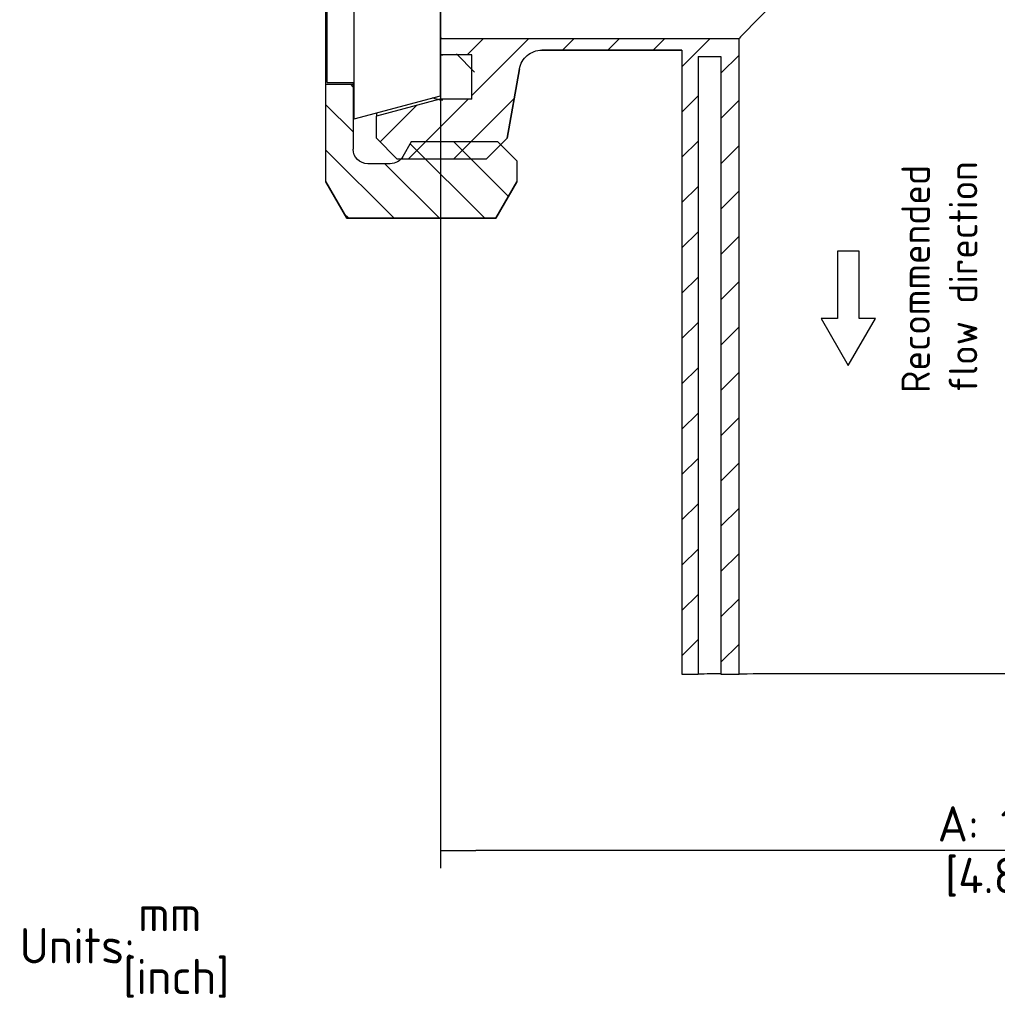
# Paper-space layout 'Invenitec-A4' of a CAD drawing. Header units: millimetres. Extents: x -56 to 244, y -36 to 254.
# Tile 2 of 5: x -51 to 46, y 84 to 181. Entities that reach past the tile are written whole.
import ezdxf
from ezdxf.entities.mleader import LeaderData, LeaderLine
from ezdxf.math import Vec2, Vec3

# ---------------------------------------------------------------- set-up
doc = ezdxf.new("R2010")
doc.units = ezdxf.units.MM
for name, color, linetype in [('BH40-JACKETED-EL', 7, 'Continuous'), ('BH40-NUT', 7, 'Continuous'), ('BH40-SEAL', 7, 'Continuous'), ('Default', 7, 'Continuous'), ('SRV-SLP-A123-BH4', 7, 'Continuous')]:
    doc.layers.add(name, color=color, linetype=linetype)
doc.styles.add('SEACAD_Solid_Edge_ISO', font='seiso.ttf')
doc.dimstyles.new('Rheonics_Publish', dxfattribs={"dimtxt": 3.5, "dimasz": 3.5, "dimexe": 1.75, "dimexo": 0, "dimgap": 0.875, "dimtad": 1, "dimdec": 0, "dimlfac": 1.111111, "dimdsep": 46, "dimtxsty": 'SEACAD_Solid_Edge_ISO', "dimblk1": '_SE_FILLED', "dimblk2": '_SE_FILLED', "dimsah": 1, "dimcen": 1.75, "dimazin": 0, "dimtfac": 0.5, "dimtdec": 3, "dimtmove": 0, "dimatfit": 3, "dimfxl": 1, "dimarcsym": 0})

# ---------------------------------------------------------------- blocks, each defined once
blk = doc.blocks.new('SE4')
at = {"layer": 'BH40-JACKETED-EL', "linetype": 'Continuous'}
h = blk.add_hatch(dxfattribs=at)
h.set_pattern_fill('LINE', angle=45, style=0)
edge = h.paths.add_edge_path()
edge.add_arc((47.81, 129.258), 0.18, 246.22838, 269.88244)
edge.add_line((47.81, 129.077), (47.885, 129.077))
edge.add_line((47.885, 129.077), (47.915, 129.077))
edge.add_line((47.915, 129.077), (49.263, 129.077))
edge.add_line((49.263, 129.077), (50.78, 129.077))
edge.add_line((50.78, 129.077), (50.78, 124.667))
edge.add_line((50.78, 124.667), (47.63, 124.667))
edge.add_line((47.63, 124.667), (47.467, 124.624))
edge.add_line((47.467, 124.624), (44.788, 123.906))
edge.add_line((44.788, 123.906), (43.954, 123.683))
edge.add_line((43.954, 123.683), (42.707, 123.349))
edge.add_line((42.707, 123.349), (41.6, 123.052))
edge.add_line((41.6, 123.052), (41.332, 122.98))
edge.add_line((41.332, 122.98), (41.33, 122.979))
edge.add_line((41.33, 122.979), (41.33, 120.797))
edge.add_line((41.33, 120.797), (43.4, 118.727))
edge.add_line((43.4, 118.727), (52.22, 118.727))
edge.add_line((52.22, 118.727), (53.641, 120.149))
edge.add_line((53.641, 120.149), (54.29, 120.797))
edge.add_line((54.29, 120.797), (55.238, 126.179))
edge.add_line((55.238, 126.179), (55.501, 127.668))
edge.add_arc((57.717, 127.277), 2.25, 90, 170, ccw=False)
edge.add_line((57.717, 129.527), (71.575, 129.527))
edge.add_line((71.575, 129.527), (71.575, 125.05))
edge.add_line((71.575, 125.05), (71.605, 125.05))
edge.add_ellipse((94.532, 151.688), major_axis=(0, 9970.51), ratio=0.00229956, start_angle=139.2817472, end_angle=164.7304634)
edge.add_line((71.605, 67.706), (73.203, 67.706))
edge.add_line((73.203, 67.706), (73.202, 128.897))
edge.add_line((73.202, 128.897), (75.452, 128.897))
edge.add_ellipse((94.532, 151.688), major_axis=(0, -8297.252), ratio=0.00229956, start_angle=320.0649026, end_angle=347.2008188)
edge.add_line((75.453, 67.706), (77.253, 67.706))
edge.add_line((77.253, 67.706), (77.253, 67.735))
edge.add_line((77.253, 67.735), (77.252, 130.697))
edge.add_line((77.252, 130.697), (77.252, 130.697))
edge.add_line((77.252, 130.697), (55.238, 130.697))
edge.add_line((55.238, 130.697), (53.348, 130.697))
edge.add_line((53.348, 130.697), (51.063, 130.697))
edge.add_line((51.063, 130.697), (49.263, 130.697))
edge.add_line((49.263, 130.697), (47.913, 130.697))
edge.add_line((47.913, 130.697), (47.81, 130.697))
edge.add_arc((47.81, 130.519), 0.179, 90.14208, 108.35514)
edge.add_spline(control_points=[(47.754, 130.688), (47.727, 130.68), (47.702, 130.665), (47.682, 130.644), (47.681, 130.644), (47.681, 130.637)], knot_values=[0.491364, 0.491364, 0.491364, 0.491364, 0.789889, 0.789889, 0.798525, 0.798525, 0.798525, 0.798525], degree=3, periodic=0)
edge.add_line((47.681, 130.637), (47.68, 129.132))
edge.add_arc((47.808, 129.256), 0.178, 224.09023, 246.50733)
at = {"layer": 'BH40-NUT', "linetype": 'Continuous'}
h = blk.add_hatch(dxfattribs=at)
h.set_pattern_fill('LINE', angle=135, style=0)
edge = h.paths.add_edge_path()
edge.add_line((55.235, 118.556), (53.641, 120.149))
edge.add_line((53.641, 120.149), (53.348, 120.442))
edge.add_line((53.348, 120.442), (44.788, 120.442))
edge.add_line((44.788, 120.442), (43.954, 118.997))
edge.add_line((43.954, 118.997), (43.93, 118.957))
edge.add_arc((42.699, 119.732), 1.455, 270.31969, 327.8087, ccw=False)
edge.add_line((42.707, 118.277), (40.478, 118.277))
edge.add_arc((40.478, 119.717), 1.44, 180, 270, ccw=False)
edge.add_line((39.038, 119.717), (39.038, 123.052))
edge.add_line((39.038, 123.052), (39.038, 126.152))
edge.add_line((39.038, 126.152), (36.338, 126.152))
edge.add_line((36.338, 126.152), (36.338, 116.477))
edge.add_line((36.338, 116.477), (38.417, 112.877))
edge.add_line((38.417, 112.877), (53.16, 112.877))
edge.add_line((53.16, 112.877), (55.238, 116.477))
edge.add_line((55.238, 116.477), (55.238, 118.552))
edge.add_line((55.238, 118.552), (55.235, 118.556))
at = {"layer": 'BH40-SEAL', "linetype": 'Continuous'}
h = blk.add_hatch(dxfattribs=at)
h.set_pattern_fill('LINE', scale=2, angle=135, style=0)
edge = h.paths.add_edge_path()
edge.add_line((47.681, 125.009), (47.63, 124.995))
edge.add_line((47.63, 124.995), (46.927, 124.807))
edge.add_arc((47.917, 126.835), 2.257, 243.98911, 258.51302)
edge.add_arc((47.913, 126.756), 2.179, 258.19978, 269.25177)
edge.add_arc((47.913, 126.754), 2.177, 269.24997, 269.99983)
edge.add_line((47.913, 124.577), (51.063, 124.577))
edge.add_line((51.063, 124.577), (51.063, 130.652))
edge.add_line((51.063, 130.652), (49.263, 130.652))
edge.add_line((49.263, 130.652), (49.263, 129.077))
edge.add_line((49.263, 129.077), (47.913, 129.077))
edge.add_arc((47.913, 126.866), 2.211, 90.00005, 90.61133)
edge.add_arc((47.9, 127.35), 1.728, 90.35458, 97.29081)
edge.add_line((47.681, 129.063), (47.681, 125.009))
at = {"layer": 'BH40-JACKETED-EL', "color": 7, "linetype": 'Continuous'}
for p, q in [((47.81, 130.697), (77.252, 130.697)), ((50.78, 129.077), (47.81, 129.077)), ((47.913, 129.077), (47.913, 129.077)), ((50.78, 124.667), (50.78, 129.077)), ((71.575, 129.527), (57.717, 129.527)), ((57.717, 129.527), (71.575, 129.527)), ((71.575, 129.527), (71.575, 125.05)), ((73.202, 128.897), (75.452, 128.897)), ((73.202, 128.897), (75.452, 128.897)), ((75.452, 128.897), (75.452, 67.707)), ((55.501, 127.668), (54.29, 120.797)), ((54.29, 120.797), (55.501, 127.668)), ((71.575, 125.05), (71.605, 125.05)), ((71.575, 125.05), (71.605, 125.05)), ((71.604, 125.05), (71.604, 67.707)), ((47.63, 124.667), (41.33, 122.979)), ((50.78, 124.667), (47.63, 124.667)), ((41.33, 123.307), (41.33, 122.979)), ((41.33, 120.797), (41.33, 122.979)), ((43.4, 118.727), (41.33, 120.797)), ((41.33, 120.797), (43.4, 118.727)), ((54.29, 120.797), (52.22, 118.727)), ((53.641, 120.149), (54.29, 120.797)), ((52.22, 118.727), (43.4, 118.727)), ((71.605, 67.706), (73.203, 67.706)), ((75.453, 67.706), (77.253, 67.706))]:
    blk.add_line(p, q, dxfattribs=at)
for centre, start, end in [((47.81, 130.517), 90, 108.06271), ((47.81, 129.257), 249.20112, 270)]:
    blk.add_arc(centre, 0.18, start, end, dxfattribs=at)
for centre, major_axis, ratio, start_param, end_param in [((94.532, 147.977), (-17.28, 17.28), 0.00115, 3.140443, 4.337474), ((94.532, 147.977), (17.28, 17.28), 0.00115, 2.093163, 3.142742), ((94.532, 151.688), (0, -7514.492), 0.0023, -1.568003, -1.55962), ((94.532, 151.688), (0, 9275.701), 0.0023, -4.709932, -4.703335), ((94.532, 151.688), (0, -8297.252), 0.0023, -1.56805, -1.560674), ((94.532, 151.688), (0, 9970.51), 0.0023, -4.709717, -4.703966), ((94.532, 67.707), (22.928, 0), 0.0023, 3.141593, 3.150016), ((94.532, 67.707), (21.33, 0), 0.0023, -3.605044, -3.150647), ((94.532, 67.707), (19.08, 0), 0.0023, 3.141593, 3.151715), ((94.532, 67.707), (17.28, 0), 0.0023, 0.011176, 3.130417)]:
    blk.add_ellipse(centre, major_axis=major_axis, ratio=ratio, start_param=start_param, end_param=end_param, dxfattribs=at)
for points, knots in [([(47.679, 130.641), (47.68, 130.643), (47.681, 130.644), (47.716, 130.678), (47.762, 130.697), (47.81, 130.697)], [0.4829512, 0.4829512, 0.4829512, 0.4829512, 0.5, 0.5, 1, 1, 1, 1]), ([(47.81, 129.077), (47.762, 129.077), (47.716, 129.097), (47.681, 129.131), (47.681, 129.132), (47.68, 129.133)], [0, 0, 0, 0, 0.5, 0.5, 0.5115028, 0.5115028, 0.5115028, 0.5115028]), ([(55.501, 127.668), (55.592, 128.186), (55.873, 128.668), (56.671, 129.337), (57.196, 129.527), (57.717, 129.527)], [0, 0, 0, 0, 0.5, 0.5, 1, 1, 1, 1])]:
    blk.add_open_spline(points, degree=3, knots=knots, dxfattribs=at)
at = {"layer": 'BH40-NUT', "color": 7, "linetype": 'Continuous'}
for p, q in [((36.338, 126.152), (36.338, 139.373)), ((36.338, 126.152), (39.038, 126.152)), ((36.338, 116.477), (36.338, 126.152)), ((39.038, 126.323), (39.038, 126.152)), ((39.038, 126.152), (39.038, 119.717)), ((40.478, 123.073), (40.478, 123.079)), ((44.788, 120.442), (43.954, 118.997)), ((53.348, 120.442), (44.788, 120.442)), ((55.238, 118.552), (53.348, 120.442)), ((42.707, 118.277), (40.478, 118.277)), ((55.238, 118.552), (55.238, 116.477)), ((38.417, 112.877), (36.338, 116.477)), ((36.338, 116.477), (38.417, 112.877)), ((55.238, 116.477), (53.16, 112.877)), ((53.16, 112.877), (55.238, 116.477)), ((53.16, 112.877), (38.417, 112.877)), ((38.417, 112.877), (53.16, 112.877))]:
    blk.add_line(p, q, dxfattribs=at)
blk.add_open_spline([(40.478, 118.277), (40.098, 118.277), (39.726, 118.434), (39.194, 118.965), (39.038, 119.342), (39.038, 119.717)], degree=3, knots=[0, 0, 0, 0, 0.5, 0.5, 1, 1, 1, 1], dxfattribs=at)
blk.add_open_spline([(43.954, 118.997), (43.7, 118.558), (43.215, 118.277), (42.707, 118.277)], degree=3, dxfattribs=at)
at = {"layer": 'BH40-SEAL', "color": 7, "linetype": 'Continuous'}
blk.add_line((49.263, 129.077), (47.913, 129.077), dxfattribs=at)
for points in [[(47.681, 129.065), (47.758, 129.073), (47.835, 129.077), (47.913, 129.077)], [(47.913, 124.577), (47.57, 124.577), (47.232, 124.659), (46.927, 124.807)]]:
    blk.add_open_spline(points, degree=3, dxfattribs=at)
at = {"layer": 'SRV-SLP-A123-BH4', "color": 7, "linetype": 'Continuous'}
for p, q in [((39.15, 122.723), (39.15, 173.123)), ((47.681, 125.009), (47.681, 170.837)), ((36.45, 126.323), (36.45, 169.523)), ((36.45, 126.323), (39.15, 126.323)), ((39.15, 122.723), (47.681, 125.009))]:
    blk.add_line(p, q, dxfattribs=at)
blk = doc.blocks.new('SG')
at = {"layer": 'Default', "color": 7, "linetype": 'Continuous'}
for p, q in [((85.387, 102.934), (88.073, 98.282)), ((86.998, 102.934), (85.387, 102.934)), ((88.073, 98.282), (90.759, 102.934)), ((90.759, 102.934), (89.148, 102.934))]:
    blk.add_line(p, q, dxfattribs=at)
blk = doc.blocks.new('SE6')
blk.add_blockref('SG', (0, 0))
blk = doc.blocks.new('_SE_FILLED')
at = {"color": 0}
blk.add_line((0, 0), (-1, 0), dxfattribs=at)
blk.add_solid([(0, 0), (-1, -0.1665), (-1, 0.1665), (0, 0)], dxfattribs=at)
blk = doc.blocks.new('DMBLK14')
at = {"layer": 'Default', "color": 0, "linetype": 'Continuous', "lineweight": -2, "transparency": 16777216}
for p, q in [((-8.893, 196.703), (-8.893, 97.261)), ((102.113, 196.703), (102.113, 97.261)), ((98.613, 99.011), (-5.393, 99.011))]:
    blk.add_line(p, q, dxfattribs=at)
at = {"layer": 'Defpoints', "color": 0, "linetype": 'Continuous', "transparency": 16777216}
for p in [(-8.893, 196.703), (102.113, 196.703), (-8.893, 99.011)]:
    blk.add_point(p, dxfattribs=at)
at = {"layer": 'Default', "color": 0, "linetype": 'Continuous', "lineweight": -2, "transparency": 16777216, "xscale": 3.5, "yscale": 3.5, "zscale": 3.5}
for p, rotation in [((-8.893, 99.011), 180.0000001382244), ((102.113, 99.011), 1.382244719e-07)]:
    blk.add_blockref('_SE_FILLED', p, dxfattribs=dict(at, rotation=rotation))
at = {"layer": 'Default', "color": 0, "linetype": 'Continuous', "transparency": 16777216, "char_height": 3.5, "attachment_point": 5, "rotation": 0, "style": 'SEACAD_Solid_Edge_ISO'}
for s, insert in [('\\A1;A: 123', (46.61, 101.647)), ('[4.86]', (46.61, 96.36))]:
    blk.add_mtext(s, dxfattribs=dict(at, insert=insert))
blk = doc.blocks.new('_Dot')
at = {"color": 0, "linetype": 'ByBlock', "lineweight": -2}
blk.add_line((-0.5, 0), (-1, 0), dxfattribs=at)
at = {"color": 0, "linetype": 'ByBlock', "const_width": 0.5}
blk.add_lwpolyline([(-0.25, 0, 1), (0.25, 0, 1)], format="xyb", close=True, dxfattribs=at)

psp = doc.layouts.new('Invenitec-A4')

# ---------------------------------------------------------------- linework, layer by layer
at = {"layer": 'Default', "color": 7, "linetype": 'Continuous'}
for p, q in [((30.424, 158.381), (30.424, 151.714)), ((32.574, 158.381), (30.424, 158.381)), ((32.574, 151.714), (32.574, 158.381))]:
    psp.add_line(p, q, dxfattribs=at)

# ---------------------------------------------------------------- block references
psp.add_blockref('SE6', (-56.574, 48.78))
at = {"layer": 'Default'}
psp.add_blockref('SE4', (-56.574, 48.78), dxfattribs=at)

# ---------------------------------------------------------------- texts
at = {"layer": 'Default', "insert": (36.763, 144.339), "char_height": 2.82222, "width": 25.14348, "attachment_point": 1, "rotation": 90}
psp.add_mtext('{\\fSolid Edge ANSI|b0||i0||c0|p34;\\C7;\\H2.822222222;\\W1.;Recommended \\P}{\\fSolid Edge ANSI|b0||i0||c0|p34;\\C7;\\H2.822222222;\\W1.;flow direction}', dxfattribs=at)

# ---------------------------------------------------------------- dimensions: what is measured, and where the dimension line sits
at = {"layer": 'Default', "color": 7, "linetype": 'Continuous'}
dim = psp.add_linear_dim(base=(-8.893, 99.011), p1=(102.113, 196.703), p2=(-8.893, 196.703), angle=180, text='\\A1;A: <>', dimstyle='Rheonics_Publish', override={"dimpost": '\\X'}, dxfattribs=at)
dim.commit()
dim.dimension.update_dxf_attribs({"geometry": 'DMBLK14', "text_midpoint": (46.61, 99.011), "dimtype": 161})

# ---------------------------------------------------------------- leaders
ml = psp.add_multileader_mtext('Standard', dxfattribs=at)
ml.set_content('{\\pxsm0.9;\\fSolid Edge ISO|b0||i0||c0|p34;\\W1.;mm\\P}', color=7)
ml.set_leader_properties()
ml.set_arrow_properties(name='DOT')
ml.build(insert=Vec2(0, 0))
ml.multileader.update_dxf_attribs({"leader_type": 0, "dogleg_length": 0, "arrow_head_size": 3.5})
ctx = ml.context
ctx.base_point, ctx.char_height, ctx.arrow_head_size, ctx.landing_gap_size, ctx.plane_origin = Vec3(-40.073, 92.758), 3.5, 3.5, 1.225, Vec3(-56.574, 48.78)
ctx.mtext.insert = Vec3(-38.848, 94.508)
ml = psp.add_multileader_mtext('Standard', dxfattribs=at)
ml.set_content('{\\pxsm0.9;\\fSolid Edge ISO|b0||i0||c0|p34;\\W1.;Units:\\P}', color=7)
ml.set_leader_properties()
ml.set_arrow_properties(name='DOT')
ml.build(insert=Vec2(0, 0))
ml.multileader.update_dxf_attribs({"leader_type": 0, "dogleg_length": 0, "arrow_head_size": 3.5})
ctx = ml.context
ctx.base_point, ctx.char_height, ctx.arrow_head_size, ctx.landing_gap_size, ctx.plane_origin = Vec3(-51.794, 89.56), 3.5, 3.5, 1.225, Vec3(-56.574, 48.78)
ctx.mtext.insert = Vec3(-50.569, 91.319)
ml = psp.add_multileader_mtext('Standard', dxfattribs=at)
ml.set_content('{\\pxsm0.9;\\fSolid Edge ISO|b0||i0||c0|p34;\\W1.;[inch]\\P}', color=7)
ml.set_leader_properties()
ml.build(insert=Vec2(0, 0))
ml.multileader.update_dxf_attribs({"dogleg_length": 0, "arrow_head_size": 0.805})
ctx = ml.context
ctx.base_point, ctx.char_height, ctx.arrow_head_size, ctx.landing_gap_size, ctx.plane_origin = Vec3(-41.542, 86.515), 3.5, 0.805, 1.225, Vec3(-56.574, 48.78)
ctx.mtext.insert = Vec3(-40.317, 88.27)

doc.saveas('drawing.dxf')
